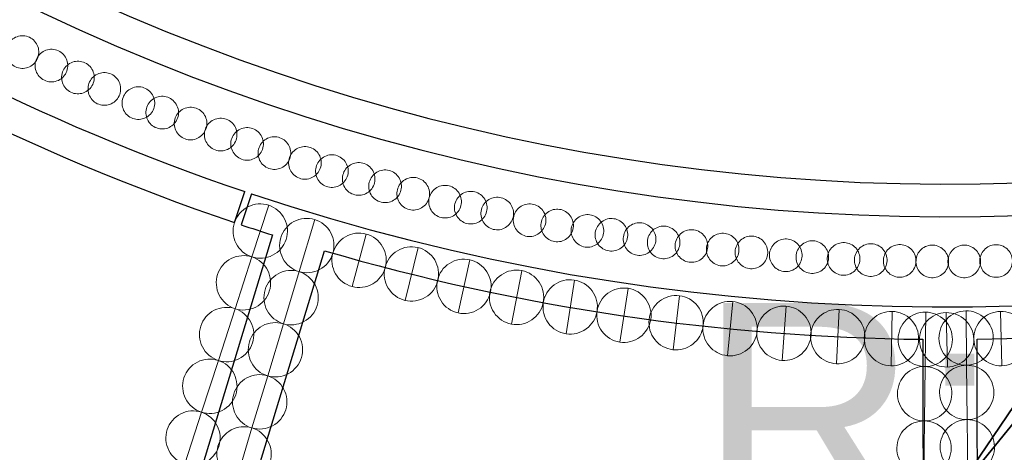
# Model space of a CAD drawing. Header units: millimetres. Extents: x 5 to 415, y 5 to 292.
# Tile 61 of 107: x 277 to 286, y 158 to 162. Entities that reach past the tile are written whole.
import ezdxf
from ezdxf.xclip import XClip

# ---------------------------------------------------------------- set-up
doc = ezdxf.new("R2010")
doc.units = ezdxf.units.MM
doc.header["$MEASUREMENT"] = 0
doc.header["$XCLIPFRAME"] = 0
doc.linetypes.add('Discontinu', pattern=[10.583333, 6.35, -4.233333])
for name, color, linetype in [('01-007-DESSINS IMPORTES_GEOMETRE_EXTERNES_XREF', 7, 'Continuous'), ('10-002-LOCALISATION ET TYPE FAUX PLAFONDS', 7, 'Continuous'), ('Nouveau_02-018-CLOISONS', 7, 'Continuous'), ('Nouveau_02-021-CLOISONS SPECIFIQUES HABILLAGE', 7, 'Continuous'), ('Nouveau_03-002-REVETEMENT DE FACADE PAREMENT', 7, 'Continuous'), ('Nouveau_07-001-MOBILIER CONTRACTUEL', 7, 'Continuous'), ('Nouveau_10-002-LOCALISATION ET TYPE FAUX PLAFONDS', 7, 'Continuous')]:
    doc.layers.add(name, color=color, linetype=linetype)
doc.styles.add('STYLE_GENERE_2', font='Arial.ttf')

# ---------------------------------------------------------------- blocks, each defined once
blk = doc.blocks.new('Dessin_1_1', base_point=(-19.4151, 56.0333))
at = {"layer": 'Nouveau_02-021-CLOISONS SPECIFIQUES HABILLAGE', "linetype": 'Continuous', "lineweight": 0, "true_color": 0x000000}
h = blk.add_hatch(dxfattribs=at)
h.set_pattern_fill('Cuivre_Bronze_0001', color=18, style=0, pattern_type=2)
h.set_pattern_definition([(205.17, (277.2802, 161.7217), (-1.106, 2.353), []), (205.17, (276.7273, 162.8982), (-1.106, 2.353), [1.95, -0.65])])
h.paths.add_polyline_path([(277.4078, 161.4501, 0.414214), (277.4798, 161.6497, 0.414214), (277.2802, 161.7217, 0.414214), (277.2083, 161.5221, 0.414214)])
h = blk.add_hatch(dxfattribs=at)
h.set_pattern_fill('Cuivre_Bronze_0001', color=18, style=0, pattern_type=2)
h.set_pattern_definition([(205.17, (277.546, 161.5976), (-1.106, 2.353), []), (205.17, (276.993, 162.7742), (-1.106, 2.353), [1.95, -0.65])])
h.paths.add_polyline_path([(277.6736, 161.3261, 0.414214), (277.7456, 161.5257, 0.414214), (277.546, 161.5976, 0.414214), (277.4741, 161.3981, 0.414214)])
h = blk.add_hatch(dxfattribs=at)
h.set_pattern_fill('Cuivre_Bronze_0001', color=18, style=0, pattern_type=2)
h.set_pattern_definition([(205.17, (277.7902, 161.488), (-1.106, 2.353), []), (205.17, (277.2372, 162.6644), (-1.106, 2.353), [1.95, -0.65])])
h.paths.add_polyline_path([(277.9178, 161.2164, 0.414214), (277.9897, 161.416, 0.414214), (277.7902, 161.4879, 0.414214), (277.7182, 161.2883, 0.414214)])
h = blk.add_hatch(dxfattribs=at)
h.set_pattern_fill('Cuivre_Bronze_0001', color=18, style=0, pattern_type=2)
h.set_pattern_definition([(205.17, (278.0329, 161.3827), (-1.106, 2.353), []), (205.17, (277.48, 162.5593), (-1.106, 2.353), [1.95, -0.65])])
h.paths.add_polyline_path([(278.1605, 161.1112, 0.414214), (278.2324, 161.3108, 0.414214), (278.0329, 161.3827, 0.414214), (277.9609, 161.1832, 0.414214)])
h = blk.add_hatch(dxfattribs=at)
h.set_pattern_fill('Cuivre_Bronze_0001', color=18, style=0, pattern_type=2)
h.set_pattern_definition([(205.17, (278.346, 161.2526), (-1.106, 2.353), []), (205.17, (277.793, 162.429), (-1.106, 2.353), [1.95, -0.65])])
h.paths.add_polyline_path([(278.4736, 160.9811, 0.414214), (278.5456, 161.1806, 0.414214), (278.346, 161.2526, 0.414214), (278.2741, 161.053, 0.414214)])
h = blk.add_hatch(dxfattribs=at)
h.set_pattern_fill('Cuivre_Bronze_0001', color=18, style=0, pattern_type=2)
h.set_pattern_definition([(205.17, (278.5653, 161.1652), (-1.106, 2.353), []), (205.17, (278.0123, 162.3417), (-1.106, 2.353), [1.95, -0.65])])
h.paths.add_polyline_path([(278.6929, 160.8937, 0.414214), (278.7648, 161.0932, 0.414214), (278.5653, 161.1652, 0.414214), (278.4933, 160.9656, 0.414214)])
h = blk.add_hatch(dxfattribs=at)
h.set_pattern_fill('Cuivre_Bronze_0001', color=18, style=0, pattern_type=2)
h.set_pattern_definition([(205.17, (278.8263, 161.065), (-1.106, 2.353), []), (205.17, (278.2734, 162.2416), (-1.106, 2.353), [1.95, -0.65])])
h.paths.add_polyline_path([(278.9539, 160.7935, 0.414214), (279.0259, 160.9931, 0.414214), (278.8263, 161.0651, 0.414214), (278.7544, 160.8655, 0.414214)])
h = blk.add_hatch(dxfattribs=at)
h.set_pattern_fill('Cuivre_Bronze_0001', color=18, style=0, pattern_type=2)
h.set_pattern_definition([(205.17, (279.103, 160.9635), (-1.106, 2.353), []), (205.17, (278.55, 162.14), (-1.106, 2.353), [1.95, -0.65])])
h.paths.add_polyline_path([(279.2306, 160.6919, 0.414214), (279.3026, 160.8915, 0.414214), (279.103, 160.9635, 0.414214), (279.0311, 160.7639, 0.414214)])
h = blk.add_hatch(dxfattribs=at)
h.set_pattern_fill('Cuivre_Bronze_0001', color=18, style=0, pattern_type=2)
h.set_pattern_definition([(205.17, (279.3462, 160.878), (-1.106, 2.353), []), (205.17, (278.7932, 162.0545), (-1.106, 2.353), [1.95, -0.65])])
h.paths.add_polyline_path([(279.4738, 160.6065, 0.414214), (279.5457, 160.8061, 0.414214), (279.3462, 160.878, 0.414214), (279.2742, 160.6785, 0.414214)])
h = blk.add_hatch(dxfattribs=at)
h.set_pattern_fill('Cuivre_Bronze_0001', color=18, style=0, pattern_type=2)
h.set_pattern_definition([(205.17, (279.5973, 160.7935), (-1.106, 2.353), []), (205.17, (279.0443, 161.97), (-1.106, 2.353), [1.95, -0.65])])
h.paths.add_polyline_path([(279.7249, 160.522, 0.414214), (279.7968, 160.7215, 0.414214), (279.5973, 160.7935, 0.414214), (279.5253, 160.5939, 0.414214)])
h = blk.add_hatch(dxfattribs=at)
h.set_pattern_fill('Cuivre_Bronze_0001', color=18, style=0, pattern_type=2)
h.set_pattern_definition([(205.17, (279.878, 160.7033), (-1.106, 2.353), []), (205.17, (279.325, 161.88), (-1.106, 2.353), [1.95, -0.65])])
h.paths.add_polyline_path([(280.0055, 160.4318, 0.414214), (280.0775, 160.6314, 0.414214), (279.8779, 160.7033, 0.414214), (279.806, 160.5038, 0.414214)])
h = blk.add_hatch(dxfattribs=at)
h.set_pattern_fill('Cuivre_Bronze_0001', color=18, style=0, pattern_type=2)
h.set_pattern_definition([(205.17, (280.126, 160.6275), (-1.106, 2.353), []), (205.17, (279.573, 161.804), (-1.106, 2.353), [1.95, -0.65])])
h.paths.add_polyline_path([(280.2535, 160.356, 0.414214), (280.3255, 160.5556, 0.414214), (280.1259, 160.6275, 0.414214), (280.054, 160.428, 0.414214)])
h = blk.add_hatch(dxfattribs=at)
h.set_pattern_fill('Cuivre_Bronze_0001', color=18, style=0, pattern_type=2)
h.set_pattern_definition([(205.17, (280.3725, 160.5556), (-1.106, 2.353), []), (205.17, (279.8195, 161.7321), (-1.106, 2.353), [1.95, -0.65])])
h.paths.add_polyline_path([(280.5001, 160.2841, 0.414214), (280.5721, 160.4836, 0.414214), (280.3725, 160.5556, 0.414214), (280.3005, 160.356, 0.414214)])
h = blk.add_hatch(dxfattribs=at)
h.set_pattern_fill('Cuivre_Bronze_0001', color=18, style=0, pattern_type=2)
h.set_pattern_definition([(205.17, (280.6152, 160.4882), (-1.106, 2.353), []), (205.17, (280.0622, 161.6647), (-1.106, 2.353), [1.95, -0.65])])
h.paths.add_polyline_path([(280.7428, 160.2167, 0.414214), (280.8148, 160.4162, 0.414214), (280.6152, 160.4882, 0.414214), (280.5432, 160.2886, 0.414214)])
h = blk.add_hatch(dxfattribs=at)
h.set_pattern_fill('Cuivre_Bronze_0001', color=18, style=0, pattern_type=2)
h.set_pattern_definition([(205.17, (280.8745, 160.4198), (-1.106, 2.353), []), (205.17, (280.3216, 161.5963), (-1.106, 2.353), [1.95, -0.65])])
h.paths.add_polyline_path([(281.0021, 160.1483, 0.414214), (281.0741, 160.3478, 0.414214), (280.8745, 160.4198, 0.414214), (280.8026, 160.2202, 0.414214)])
h = blk.add_hatch(dxfattribs=at)
h.set_pattern_fill('Cuivre_Bronze_0001', color=18, style=0, pattern_type=2)
h.set_pattern_definition([(205.17, (281.167, 160.3472), (-1.106, 2.353), []), (205.17, (280.614, 161.5237), (-1.106, 2.353), [1.95, -0.65])])
h.paths.add_polyline_path([(281.2945, 160.0756, 0.414214), (281.3665, 160.2752, 0.414214), (281.1669, 160.3472, 0.414214), (281.095, 160.1476, 0.414214)])
h = blk.add_hatch(dxfattribs=at)
h.set_pattern_fill('Cuivre_Bronze_0001', color=18, style=0, pattern_type=2)
h.set_pattern_definition([(205.17, (281.4035, 160.2918), (-1.106, 2.353), []), (205.17, (280.8505, 161.4684), (-1.106, 2.353), [1.95, -0.65])])
h.paths.add_polyline_path([(281.5311, 160.0203, 0.414214), (281.603, 160.2199, 0.414214), (281.4035, 160.2918, 0.414214), (281.3315, 160.0923, 0.414214)])
h = blk.add_hatch(dxfattribs=at)
h.set_pattern_fill('Cuivre_Bronze_0001', color=18, style=0, pattern_type=2)
h.set_pattern_definition([(205.17, (281.6467, 160.238), (-1.106, 2.353), []), (205.17, (281.0937, 161.4146), (-1.106, 2.353), [1.95, -0.65])])
h.paths.add_polyline_path([(281.7743, 159.9666, 0.414214), (281.8462, 160.1661, 0.414214), (281.6467, 160.2381, 0.414214), (281.5747, 160.0385, 0.414214)])
h = blk.add_hatch(dxfattribs=at)
h.set_pattern_fill('Cuivre_Bronze_0001', color=18, style=0, pattern_type=2)
h.set_pattern_definition([(205.17, (281.9443, 160.1767), (-1.106, 2.353), []), (205.17, (281.3914, 161.3532), (-1.106, 2.353), [1.95, -0.65])])
h.paths.add_polyline_path([(282.0719, 159.9052, 0.414214), (282.1439, 160.1047, 0.414214), (281.9443, 160.1767, 0.414214), (281.8724, 159.9771, 0.414214)])
h = blk.add_hatch(dxfattribs=at)
h.set_pattern_fill('Cuivre_Bronze_0001', color=18, style=0, pattern_type=2)
h.set_pattern_definition([(205.17, (282.1977, 160.128), (-1.106, 2.353), []), (205.17, (281.6448, 161.3047), (-1.106, 2.353), [1.95, -0.65])])
h.paths.add_polyline_path([(282.3254, 159.8566, 0.414214), (282.3973, 160.0562, 0.414214), (282.1977, 160.1281, 0.414214), (282.1258, 159.9286, 0.414214)])
h = blk.add_hatch(dxfattribs=at)
h.set_pattern_fill('Cuivre_Bronze_0001', color=18, style=0, pattern_type=2)
h.set_pattern_definition([(205.17, (282.4765, 160.0786), (-1.106, 2.353), []), (205.17, (281.9236, 161.2552), (-1.106, 2.353), [1.95, -0.65])])
h.paths.add_polyline_path([(282.6041, 159.8071, 0.414214), (282.6761, 160.0067, 0.414214), (282.4765, 160.0786, 0.414214), (282.4046, 159.8791, 0.414214)])
h = blk.add_hatch(dxfattribs=at)
h.set_pattern_fill('Cuivre_Bronze_0001', color=18, style=0, pattern_type=2)
h.set_pattern_definition([(205.17, (282.697, 160.0424), (-1.106, 2.353), []), (205.17, (282.144, 161.219), (-1.106, 2.353), [1.95, -0.65])])
h.paths.add_polyline_path([(282.8246, 159.7709, 0.414214), (282.8965, 159.9704, 0.414214), (282.697, 160.0424, 0.414214), (282.625, 159.8428, 0.414214)])
h = blk.add_hatch(dxfattribs=at)
h.set_pattern_fill('Cuivre_Bronze_0001', color=18, style=0, pattern_type=2)
h.set_pattern_definition([(205.17, (282.9558, 160.003), (-1.106, 2.353), []), (205.17, (282.4028, 161.1796), (-1.106, 2.353), [1.95, -0.65])])
h.paths.add_polyline_path([(283.0834, 159.7316, 0.414214), (283.1554, 159.9311, 0.414214), (282.9558, 160.0031, 0.414214), (282.8838, 159.8035, 0.414214)])
h = blk.add_hatch(dxfattribs=at)
h.set_pattern_fill('Cuivre_Bronze_0001', color=18, style=0, pattern_type=2)
h.set_pattern_definition([(205.17, (283.1773, 159.9722), (-1.106, 2.353), []), (205.17, (282.6243, 161.1487), (-1.106, 2.353), [1.95, -0.65])])
h.paths.add_polyline_path([(283.3049, 159.7007, 0.414214), (283.3768, 159.9002, 0.414214), (283.1773, 159.9722, 0.414214), (283.1053, 159.7726, 0.414214)])
h = blk.add_hatch(dxfattribs=at)
h.set_pattern_fill('Cuivre_Bronze_0001', color=18, style=0, pattern_type=2)
h.set_pattern_definition([(205.17, (283.433, 159.9397), (-1.106, 2.353), []), (205.17, (282.88, 161.1162), (-1.106, 2.353), [1.95, -0.65])])
h.paths.add_polyline_path([(283.5606, 159.6682, 0.414214), (283.6325, 159.8678, 0.414214), (283.433, 159.9397, 0.414214), (283.361, 159.7401, 0.414214)])
h = blk.add_hatch(dxfattribs=at)
h.set_pattern_fill('Cuivre_Bronze_0001', color=18, style=0, pattern_type=2)
h.set_pattern_definition([(205.17, (283.7203, 159.9072), (-1.106, 2.353), []), (205.17, (283.1673, 161.0837), (-1.106, 2.353), [1.95, -0.65])])
h.paths.add_polyline_path([(283.8479, 159.6357, 0.414214), (283.9198, 159.8353, 0.414214), (283.7203, 159.9072, 0.414214), (283.6483, 159.7077, 0.414214)])
h = blk.add_hatch(dxfattribs=at)
h.set_pattern_fill('Cuivre_Bronze_0001', color=18, style=0, pattern_type=2)
h.set_pattern_definition([(205.17, (283.985, 159.881), (-1.106, 2.353), []), (205.17, (283.432, 161.0576), (-1.106, 2.353), [1.95, -0.65])])
h.paths.add_polyline_path([(284.1125, 159.6095, 0.414214), (284.1845, 159.8091, 0.414214), (283.9849, 159.881, 0.414214), (283.9129, 159.6815, 0.414214)])
h = blk.add_hatch(dxfattribs=at)
h.set_pattern_fill('Cuivre_Bronze_0001', color=18, style=0, pattern_type=2)
h.set_pattern_definition([(205.17, (284.3008, 159.8544), (-1.106, 2.353), []), (205.17, (283.7478, 161.031), (-1.106, 2.353), [1.95, -0.65])])
h.paths.add_polyline_path([(284.4284, 159.5829, 0.414214), (284.5004, 159.7825, 0.414214), (284.3008, 159.8544, 0.414214), (284.2288, 159.6549, 0.414214)])
h = blk.add_hatch(dxfattribs=at)
h.set_pattern_fill('Cuivre_Bronze_0001', color=18, style=0, pattern_type=2)
h.set_pattern_definition([(205.17, (284.5448, 159.8374), (-1.106, 2.353), []), (205.17, (283.9918, 161.014), (-1.106, 2.353), [1.95, -0.65])])
h.paths.add_polyline_path([(284.6724, 159.5659, 0.414214), (284.7443, 159.7654, 0.414214), (284.5448, 159.8374, 0.414214), (284.4728, 159.6378, 0.414214)])
h = blk.add_hatch(dxfattribs=at)
h.set_pattern_fill('Cuivre_Bronze_0001', color=18, style=0, pattern_type=2)
h.set_pattern_definition([(205.17, (284.8325, 159.821), (-1.106, 2.353), []), (205.17, (284.2796, 160.9977), (-1.106, 2.353), [1.95, -0.65])])
h.paths.add_polyline_path([(284.9601, 159.5496, 0.414214), (285.0321, 159.7492, 0.414214), (284.8325, 159.8211, 0.414214), (284.7606, 159.6216, 0.414214)])
h = blk.add_hatch(dxfattribs=at)
h.set_pattern_fill('Cuivre_Bronze_0001', color=18, style=0, pattern_type=2)
h.set_pattern_definition([(205.17, (285.082, 159.8104), (-1.106, 2.353), []), (205.17, (284.529, 160.987), (-1.106, 2.353), [1.95, -0.65])])
h.paths.add_polyline_path([(285.2097, 159.5389, 0.414214), (285.2816, 159.7385, 0.414214), (285.082, 159.8104, 0.414214), (285.0101, 159.6109, 0.414214)])
h = blk.add_hatch(dxfattribs=at)
h.set_pattern_fill('Cuivre_Bronze_0001', color=18, style=0, pattern_type=2)
h.set_pattern_definition([(205.17, (285.3484, 159.8025), (-1.106, 2.353), []), (205.17, (284.7955, 160.979), (-1.106, 2.353), [1.95, -0.65])])
h.paths.add_polyline_path([(285.476, 159.531, 0.414214), (285.548, 159.7305, 0.414214), (285.3484, 159.8025, 0.414214), (285.2765, 159.6029, 0.414214)])
h = blk.add_hatch(dxfattribs=at)
h.set_pattern_fill('Cuivre_Bronze_0001', color=18, style=0, pattern_type=2)
h.set_pattern_definition([(205.17, (285.6483, 159.7978), (-1.106, 2.353), []), (205.17, (285.0953, 160.9743), (-1.106, 2.353), [1.95, -0.65])])
h.paths.add_polyline_path([(285.7759, 159.5263, 0.414214), (285.8478, 159.7258, 0.414214), (285.6483, 159.7978, 0.414214), (285.5763, 159.5982, 0.414214)])
h = blk.add_hatch(dxfattribs=at)
h.set_pattern_fill('Cuivre_Bronze_0001', color=18, style=0, pattern_type=2)
h.set_pattern_definition([(205.17, (285.9423, 159.7976), (-1.106, 2.353), []), (205.17, (285.3893, 160.9741), (-1.106, 2.353), [1.95, -0.65])])
h.paths.add_polyline_path([(286.0699, 159.5261, 0.414214), (286.1418, 159.7257, 0.414214), (285.9423, 159.7976, 0.414214), (285.8703, 159.5981, 0.414214)])
h = blk.add_hatch(dxfattribs=at)
h.set_pattern_fill('Cuivre_Bronze_0001', color=18, style=0, pattern_type=2)
h.set_pattern_definition([(205.17, (286.2352, 159.8018), (-1.106, 2.353), []), (205.17, (285.6822, 160.9783), (-1.106, 2.353), [1.95, -0.65])])
h.paths.add_polyline_path([(286.3628, 159.5302, 0.414214), (286.4348, 159.7298, 0.414214), (286.2352, 159.8018, 0.414214), (286.1632, 159.6022, 0.414214)])
at = {"layer": 'Nouveau_03-002-REVETEMENT DE FACADE PAREMENT', "linetype": 'Continuous', "lineweight": 0, "true_color": 0x000000}
h = blk.add_hatch(dxfattribs=at)
h.set_pattern_fill('Cuivre_Bronze_0001', color=18, style=0, pattern_type=2)
h.set_pattern_definition([(71.97, (279.4538, 159.7034), (-2.4723, 0.8047), []), (71.97, (280.69, 159.301), (-2.4723, 0.8047), [1.95, -0.65])])
h.paths.add_polyline_path([(279.6085, 160.1789, 0.414214), (279.2934, 160.0185, 0.414214), (279.4538, 159.7034, 0.414214), (279.7689, 159.8638, 0.414214)])
h = blk.add_hatch(dxfattribs=at)
h.set_pattern_fill('Cuivre_Bronze_0001', color=18, style=0, pattern_type=2)
h.set_pattern_definition([(73.22, (279.8865, 159.5686), (-2.4893, 0.7505), []), (73.22, (281.1312, 159.1933), (-2.4893, 0.7505), [1.95, -0.65])])
h.paths.add_polyline_path([(280.0309, 160.0473, 0.414214), (279.7194, 159.8801, 0.414214), (279.8865, 159.5686, 0.414214), (280.1981, 159.7358, 0.414214)])
h = blk.add_hatch(dxfattribs=at)
h.set_pattern_fill('Cuivre_Bronze_0001', color=18, style=0, pattern_type=2)
h.set_pattern_definition([(74.93, (280.375, 159.4312), (-2.5106, 0.676), []), (74.93, (281.6303, 159.0932), (-2.5106, 0.676), [1.95, -0.65])])
h.paths.add_polyline_path([(280.505, 159.914, 0.414214), (280.1986, 159.7376, 0.414214), (280.375, 159.4312, 0.414214), (280.6814, 159.6076, 0.414214)])
h = blk.add_hatch(dxfattribs=at)
h.set_pattern_fill('Cuivre_Bronze_0001', color=18, style=0, pattern_type=2)
h.set_pattern_definition([(76.24, (280.862, 159.3042), (-2.5253, 0.6186), []), (76.24, (282.1246, 158.995), (-2.5253, 0.6186), [1.95, -0.65])])
h.paths.add_polyline_path([(280.9809, 159.7898, 0.414214), (280.6786, 159.6065, 0.414214), (280.8619, 159.3042, 0.414214), (281.1642, 159.4875, 0.414214)])
h = blk.add_hatch(dxfattribs=at)
h.set_pattern_fill('Cuivre_Bronze_0001', color=18, style=0, pattern_type=2)
h.set_pattern_definition([(71.97, (279.299, 159.228), (-2.4723, 0.8047), []), (71.97, (280.5352, 158.8256), (-2.4723, 0.8047), [1.95, -0.65])])
h.paths.add_polyline_path([(279.4538, 159.7034, 0.414214), (279.1387, 159.5431, 0.414214), (279.299, 159.228, 0.414214), (279.6141, 159.3883, 0.414214)])
h = blk.add_hatch(dxfattribs=at)
h.set_pattern_fill('Cuivre_Bronze_0001', color=18, style=0, pattern_type=2)
h.set_pattern_definition([(77.49, (281.3502, 159.189), (-2.5383, 0.5633), []), (77.49, (282.6193, 158.9075), (-2.5383, 0.5633), [1.95, -0.65])])
h.paths.add_polyline_path([(281.4585, 159.6772, 0.414214), (281.1603, 159.4873, 0.414214), (281.3502, 159.1891, 0.414214), (281.6484, 159.379, 0.414214)])
h = blk.add_hatch(dxfattribs=at)
h.set_pattern_fill('Cuivre_Bronze_0001', color=18, style=0, pattern_type=2)
h.set_pattern_definition([(73.22, (279.7422, 159.0899), (-2.4893, 0.7505), []), (73.22, (280.987, 158.7146), (-2.4893, 0.7505), [1.95, -0.65])])
h.paths.add_polyline_path([(279.8865, 159.5686, 0.414214), (279.575, 159.4014, 0.414214), (279.7422, 159.0899, 0.414214), (280.0537, 159.2571, 0.414214)])
h = blk.add_hatch(dxfattribs=at)
h.set_pattern_fill('Cuivre_Bronze_0001', color=18, style=0, pattern_type=2)
h.set_pattern_definition([(78.92, (281.8404, 159.0868), (-2.5515, 0.4998), []), (78.92, (283.1162, 158.837), (-2.5515, 0.4998), [1.95, -0.65])])
h.paths.add_polyline_path([(281.9365, 159.5774, 0.414214), (281.6431, 159.3802, 0.414214), (281.8404, 159.0868, 0.414214), (282.1338, 159.2841, 0.414214)])
h = blk.add_hatch(dxfattribs=at)
h.set_pattern_fill('Cuivre_Bronze_0001', color=18, style=0, pattern_type=2)
h.set_pattern_definition([(81.24, (282.3433, 158.9971), (-2.5696, 0.3962), []), (81.24, (283.628, 158.799), (-2.5696, 0.3962), [1.95, -0.65])])
h.paths.add_polyline_path([(282.4195, 159.4913, 0.414214), (282.1343, 159.2823, 0.414214), (282.3433, 158.9971, 0.414214), (282.6285, 159.2061, 0.414214)])
h = blk.add_hatch(dxfattribs=at)
h.set_pattern_fill('Cuivre_Bronze_0001', color=18, style=0, pattern_type=2)
h.set_pattern_definition([(81.24, (282.8375, 158.921), (-2.5696, 0.3962), []), (81.24, (284.1223, 158.7229), (-2.5696, 0.3962), [1.95, -0.65])])
h.paths.add_polyline_path([(282.9137, 159.4151, 0.414214), (282.6285, 159.2061, 0.414214), (282.8375, 158.921, 0.414214), (283.1226, 159.1299, 0.414214)])
h = blk.add_hatch(dxfattribs=at)
h.set_pattern_fill('Cuivre_Bronze_0001', color=18, style=0, pattern_type=2)
h.set_pattern_definition([(83.18, (283.3263, 158.8508), (-2.5816, 0.3087), []), (83.18, (284.6171, 158.6964), (-2.5816, 0.3087), [1.95, -0.65])])
h.paths.add_polyline_path([(283.3857, 159.3472, 0.414214), (283.1078, 159.1287, 0.414214), (283.3263, 158.8508, 0.414214), (283.6042, 159.0693, 0.414214)])
h = blk.add_hatch(dxfattribs=at)
h.set_pattern_fill('Cuivre_Bronze_0001', color=18, style=0, pattern_type=2)
h.set_pattern_definition([(71.97, (279.1443, 158.7525), (-2.4723, 0.8047), []), (71.97, (280.3805, 158.3502), (-2.4723, 0.8047), [1.95, -0.65])])
h.paths.add_polyline_path([(279.299, 159.228, 0.414214), (278.9839, 159.0676, 0.414214), (279.1443, 158.7525, 0.414214), (279.4594, 158.9129, 0.414214)])
h = blk.add_hatch(dxfattribs=at)
h.set_pattern_fill('Cuivre_Bronze_0001', color=18, style=0, pattern_type=2)
h.set_pattern_definition([(84.64, (283.8283, 158.796), (-2.5886, 0.243), []), (84.64, (285.1226, 158.6744), (-2.5886, 0.243), [1.95, -0.65])])
h.paths.add_polyline_path([(283.875, 159.2937, 0.414214), (283.6027, 159.0682, 0.414214), (283.8283, 158.7959, 0.414214), (284.1005, 159.0214, 0.414214)])
h = blk.add_hatch(dxfattribs=at)
h.set_pattern_fill('Cuivre_Bronze_0001', color=18, style=0, pattern_type=2)
h.set_pattern_definition([(85.94, (284.3296, 158.7528), (-2.5935, 0.184), []), (85.94, (285.6264, 158.6608), (-2.5935, 0.184), [1.95, -0.65])])
h.paths.add_polyline_path([(284.365, 159.2515, 0.414214), (284.0979, 159.0198, 0.414214), (284.3296, 158.7528, 0.414214), (284.5967, 158.9844, 0.414214)])
h = blk.add_hatch(dxfattribs=at)
h.set_pattern_fill('Cuivre_Bronze_0001', color=18, style=0, pattern_type=2)
h.set_pattern_definition([(87.2, (284.8303, 158.7216), (-2.597, 0.1272), []), (87.2, (286.1287, 158.658), (-2.597, 0.1272), [1.95, -0.65])])
h.paths.add_polyline_path([(284.8548, 159.221, 0.414214), (284.5928, 158.9836, 0.414214), (284.8303, 158.7216, 0.414214), (285.0922, 158.9591, 0.414214)])
h = blk.add_hatch(dxfattribs=at)
h.set_pattern_fill('Cuivre_Bronze_0001', color=18, style=0, pattern_type=2)
h.set_pattern_definition([(88.63, (285.3308, 158.7035), (-2.5993, 0.0623), []), (88.63, (286.6304, 158.6723), (-2.5993, 0.0623), [1.95, -0.65])])
h.paths.add_polyline_path([(285.3428, 159.2033, 0.414214), (285.0868, 158.9594, 0.414214), (285.3308, 158.7035, 0.414214), (285.5867, 158.9474, 0.414214)])
h = blk.add_hatch(dxfattribs=at)
h.set_pattern_fill('Cuivre_Bronze_0001', color=18, style=0, pattern_type=2)
h.set_pattern_definition([(89.36, (285.6445, 158.6964), (-2.5998, 0.0292), []), (89.36, (286.9445, 158.6818), (-2.5998, 0.0292), [1.95, -0.65])])
h.paths.add_polyline_path([(285.6502, 159.1964, 0.414214), (285.3974, 158.9492, 0.414214), (285.6445, 158.6964, 0.414214), (285.8973, 158.9436, 0.414214)])
h = blk.add_hatch(dxfattribs=at)
h.set_pattern_fill('Cuivre_Bronze_0001', color=18, style=0, pattern_type=2)
h.set_pattern_definition([(91.32, (285.8499, 158.692), (2.5993, 0.06), []), (91.32, (287.1495, 158.722), (2.5993, 0.06), [1.95, -0.65])])
h.paths.add_polyline_path([(285.8383, 159.1918, 0.414214), (285.5942, 158.9361, 0.414214), (285.8499, 158.692, 0.414214), (286.094, 158.9477, 0.414214)])
h = blk.add_hatch(dxfattribs=at)
h.set_pattern_fill('Cuivre_Bronze_0001', color=18, style=0, pattern_type=2)
h.set_pattern_definition([(90.64, (286.026, 158.7082), (2.5998, 0.029), []), (90.64, (287.3258, 158.7227), (2.5998, 0.029), [1.95, -0.65])])
h.paths.add_polyline_path([(286.0203, 159.2081, 0.414214), (285.7731, 158.9554, 0.414214), (286.0259, 158.7082, 0.414214), (286.2731, 158.9609, 0.414214)])
h = blk.add_hatch(dxfattribs=at)
h.set_pattern_fill('Cuivre_Bronze_0001', color=18, style=0, pattern_type=2)
h.set_pattern_definition([(91.32, (286.3497, 158.7035), (2.5993, 0.06), []), (91.32, (287.6494, 158.7336), (2.5993, 0.06), [1.95, -0.65])])
h.paths.add_polyline_path([(286.3382, 159.2034, 0.414214), (286.094, 158.9477, 0.414214), (286.3497, 158.7035, 0.414214), (286.5939, 158.9592, 0.414214)])
h = blk.add_hatch(dxfattribs=at)
h.set_pattern_fill('Cuivre_Bronze_0001', color=18, style=0, pattern_type=2)
h.set_pattern_definition([(73.22, (279.598, 158.6111), (-2.4893, 0.7505), []), (73.22, (280.8426, 158.236), (-2.4893, 0.7505), [1.95, -0.65])])
h.paths.add_polyline_path([(279.7422, 159.0899, 0.414214), (279.4307, 158.9227, 0.414214), (279.5979, 158.6111, 0.414214), (279.9094, 158.7783, 0.414214)])
h = blk.add_hatch(dxfattribs=at)
h.set_pattern_fill('Cuivre_Bronze_0001', color=18, style=0, pattern_type=2)
h.set_pattern_definition([(71.97, (278.9896, 158.277), (-2.4723, 0.8047), []), (71.97, (280.2257, 157.8747), (-2.4723, 0.8047), [1.95, -0.65])])
h.paths.add_polyline_path([(279.1443, 158.7525, 0.414214), (278.8292, 158.5922, 0.414214), (278.9896, 158.2771, 0.414214), (279.3047, 158.4374, 0.414214)])
h = blk.add_hatch(dxfattribs=at)
h.set_pattern_fill('Cuivre_Bronze_0001', color=18, style=0, pattern_type=2)
h.set_pattern_definition([(89.36, (285.639, 158.1964), (-2.5998, 0.0292), []), (89.36, (286.9388, 158.1818), (-2.5998, 0.0292), [1.95, -0.65])])
h.paths.add_polyline_path([(285.6445, 158.6964, 0.414214), (285.3918, 158.4492, 0.414214), (285.6389, 158.1964, 0.414214), (285.8917, 158.4436, 0.414214)])
h = blk.add_hatch(dxfattribs=at)
h.set_pattern_fill('Cuivre_Bronze_0001', color=18, style=0, pattern_type=2)
h.set_pattern_definition([(90.64, (286.0315, 158.2082), (2.5998, 0.029), []), (90.64, (287.3314, 158.2227), (2.5998, 0.029), [1.95, -0.65])])
h.paths.add_polyline_path([(286.0259, 158.7082, 0.414214), (285.7787, 158.4554, 0.414214), (286.0315, 158.2082, 0.414214), (286.2787, 158.461, 0.414214)])
h = blk.add_hatch(dxfattribs=at)
h.set_pattern_fill('Cuivre_Bronze_0001', color=18, style=0, pattern_type=2)
h.set_pattern_definition([(73.22, (279.4536, 158.1324), (-2.4893, 0.7505), []), (73.22, (280.6982, 157.7572), (-2.4893, 0.7505), [1.95, -0.65])])
h.paths.add_polyline_path([(279.5979, 158.6111, 0.414214), (279.2864, 158.4439, 0.414214), (279.4536, 158.1324, 0.414214), (279.7651, 158.2996, 0.414214)])
h = blk.add_hatch(dxfattribs=at)
h.set_pattern_fill('Cuivre_Bronze_0001', color=18, style=0, pattern_type=2)
h.set_pattern_definition([(71.97, (278.8348, 157.8016), (-2.4723, 0.8047), []), (71.97, (280.071, 157.3993), (-2.4723, 0.8047), [1.95, -0.65])])
h.paths.add_polyline_path([(278.9896, 158.2771, 0.414214), (278.6745, 158.1167, 0.414214), (278.8348, 157.8016, 0.414214), (279.1499, 157.962, 0.414214)])
h = blk.add_hatch(dxfattribs=at)
h.set_pattern_fill('Cuivre_Bronze_0001', color=18, style=0, pattern_type=2)
h.set_pattern_definition([(73.22, (279.3093, 157.6537), (-2.4893, 0.7505), []), (73.22, (280.554, 157.2785), (-2.4893, 0.7505), [1.95, -0.65])])
h.paths.add_polyline_path([(279.4536, 158.1324, 0.414214), (279.1421, 157.9652, 0.414214), (279.3093, 157.6537, 0.414214), (279.6208, 157.8209, 0.414214)])
h = blk.add_hatch(dxfattribs=at)
h.set_pattern_fill('Cuivre_Bronze_0001', color=18, style=0, pattern_type=2)
h.set_pattern_definition([(89.36, (285.6333, 157.6965), (-2.5998, 0.0292), []), (89.36, (286.9332, 157.6819), (-2.5998, 0.0292), [1.95, -0.65])])
h.paths.add_polyline_path([(285.6389, 158.1964, 0.414214), (285.3861, 157.9493, 0.414214), (285.6333, 157.6965, 0.414214), (285.8861, 157.9436, 0.414214)])
h = blk.add_hatch(dxfattribs=at)
h.set_pattern_fill('Cuivre_Bronze_0001', color=18, style=0, pattern_type=2)
h.set_pattern_definition([(90.64, (286.037, 157.7082), (2.5998, 0.029), []), (90.64, (287.337, 157.7227), (2.5998, 0.029), [1.95, -0.65])])
h.paths.add_polyline_path([(286.0315, 158.2082, 0.414214), (285.7843, 157.9554, 0.414214), (286.037, 157.7082, 0.414214), (286.2842, 157.961, 0.414214)])
at = {"layer": 'Nouveau_02-018-CLOISONS', "color": 7, "linetype": 'Continuous', "lineweight": 25, "flags": 128}
for points in [[(279.2938, 160.0196), (279.3896, 160.3038)], [(279.4494, 160.2838), (279.3544, 159.9992)], [(279.6427, 159.9054), (277.89, 154.1383)], [(278.3684, 153.9929), (280.1211, 159.76)], [(285.6244, 158.9466), (285.6339, 152.9191)], [(286.1339, 152.9199), (286.1244, 158.9474)]]:
    blk.add_lwpolyline(points, dxfattribs=at)
at = {"layer": 'Nouveau_02-018-CLOISONS', "color": 7, "linetype": 'Continuous', "lineweight": 25}
for radius, start, end in [(19.3722, 217.81115, 0), (19.0722, 217.81115, 0), (20.2, 217.93473, 251.37068), (20.5, 217.93473, 251.37068), (20.2, 251.54944, 318.98061), (20.5, 270.78829, 318.98061), (20.5, 251.54944, 252.39663), (20.5, 253.79412, 269.3908)]:
    blk.add_arc((285.8424, 179.4455), radius, start, end, dxfattribs=at)
at = {"layer": 'Nouveau_02-021-CLOISONS SPECIFIQUES HABILLAGE', "color": 7, "linetype": 'Continuous', "lineweight": 13, "flags": 128}
for points in [[(277.4078, 161.4501, 0.414214), (277.4798, 161.6497, 0.414214), (277.2802, 161.7217, 0.414214), (277.2083, 161.5221, 0.414214)], [(277.6736, 161.3261, 0.414214), (277.7456, 161.5257, 0.414214), (277.546, 161.5976, 0.414214), (277.4741, 161.3981, 0.414214)], [(277.9178, 161.2164, 0.414214), (277.9897, 161.416, 0.414214), (277.7902, 161.4879, 0.414214), (277.7182, 161.2883, 0.414214)], [(278.1605, 161.1112, 0.414214), (278.2324, 161.3108, 0.414214), (278.0329, 161.3827, 0.414214), (277.9609, 161.1832, 0.414214)], [(278.4736, 160.9811, 0.414214), (278.5456, 161.1806, 0.414214), (278.346, 161.2526, 0.414214), (278.2741, 161.053, 0.414214)], [(278.6929, 160.8937, 0.414214), (278.7648, 161.0932, 0.414214), (278.5653, 161.1652, 0.414214), (278.4933, 160.9656, 0.414214)], [(278.9539, 160.7935, 0.414214), (279.0259, 160.9931, 0.414214), (278.8263, 161.0651, 0.414214), (278.7544, 160.8655, 0.414214)], [(279.2306, 160.6919, 0.414214), (279.3026, 160.8915, 0.414214), (279.103, 160.9635, 0.414214), (279.0311, 160.7639, 0.414214)], [(279.4738, 160.6065, 0.414214), (279.5457, 160.8061, 0.414214), (279.3462, 160.878, 0.414214), (279.2742, 160.6785, 0.414214)], [(279.7249, 160.522, 0.414214), (279.7968, 160.7215, 0.414214), (279.5973, 160.7935, 0.414214), (279.5253, 160.5939, 0.414214)], [(280.0055, 160.4318, 0.414214), (280.0775, 160.6314, 0.414214), (279.8779, 160.7033, 0.414214), (279.806, 160.5038, 0.414214)], [(280.2535, 160.356, 0.414214), (280.3255, 160.5556, 0.414214), (280.1259, 160.6275, 0.414214), (280.054, 160.428, 0.414214)], [(280.5001, 160.2841, 0.414214), (280.5721, 160.4836, 0.414214), (280.3725, 160.5556, 0.414214), (280.3005, 160.356, 0.414214)], [(280.7428, 160.2167, 0.414214), (280.8148, 160.4162, 0.414214), (280.6152, 160.4882, 0.414214), (280.5432, 160.2886, 0.414214)], [(281.0021, 160.1483, 0.414214), (281.0741, 160.3478, 0.414214), (280.8745, 160.4198, 0.414214), (280.8026, 160.2202, 0.414214)], [(281.2945, 160.0756, 0.414214), (281.3665, 160.2752, 0.414214), (281.1669, 160.3472, 0.414214), (281.095, 160.1476, 0.414214)], [(281.5311, 160.0203, 0.414214), (281.603, 160.2199, 0.414214), (281.4035, 160.2918, 0.414214), (281.3315, 160.0923, 0.414214)], [(281.7743, 159.9666, 0.414214), (281.8462, 160.1661, 0.414214), (281.6467, 160.2381, 0.414214), (281.5747, 160.0385, 0.414214)], [(282.0719, 159.9052, 0.414214), (282.1439, 160.1047, 0.414214), (281.9443, 160.1767, 0.414214), (281.8724, 159.9771, 0.414214)], [(282.3254, 159.8566, 0.414214), (282.3973, 160.0562, 0.414214), (282.1977, 160.1281, 0.414214), (282.1258, 159.9286, 0.414214)], [(282.6041, 159.8071, 0.414214), (282.6761, 160.0067, 0.414214), (282.4765, 160.0786, 0.414214), (282.4046, 159.8791, 0.414214)], [(282.8246, 159.7709, 0.414214), (282.8965, 159.9704, 0.414214), (282.697, 160.0424, 0.414214), (282.625, 159.8428, 0.414214)], [(283.0834, 159.7316, 0.414214), (283.1554, 159.9311, 0.414214), (282.9558, 160.0031, 0.414214), (282.8838, 159.8035, 0.414214)], [(283.3049, 159.7007, 0.414214), (283.3768, 159.9002, 0.414214), (283.1773, 159.9722, 0.414214), (283.1053, 159.7726, 0.414214)], [(283.5606, 159.6682, 0.414214), (283.6325, 159.8678, 0.414214), (283.433, 159.9397, 0.414214), (283.361, 159.7401, 0.414214)], [(283.8479, 159.6357, 0.414214), (283.9198, 159.8353, 0.414214), (283.7203, 159.9072, 0.414214), (283.6483, 159.7077, 0.414214)], [(284.1125, 159.6095, 0.414214), (284.1845, 159.8091, 0.414214), (283.9849, 159.881, 0.414214), (283.9129, 159.6815, 0.414214)], [(284.4284, 159.5829, 0.414214), (284.5004, 159.7825, 0.414214), (284.3008, 159.8544, 0.414214), (284.2288, 159.6549, 0.414214)], [(284.6724, 159.5659, 0.414214), (284.7443, 159.7654, 0.414214), (284.5448, 159.8374, 0.414214), (284.4728, 159.6378, 0.414214)], [(284.9601, 159.5496, 0.414214), (285.0321, 159.7492, 0.414214), (284.8325, 159.8211, 0.414214), (284.7606, 159.6216, 0.414214)], [(285.2097, 159.5389, 0.414214), (285.2816, 159.7385, 0.414214), (285.082, 159.8104, 0.414214), (285.0101, 159.6109, 0.414214)], [(285.476, 159.531, 0.414214), (285.548, 159.7305, 0.414214), (285.3484, 159.8025, 0.414214), (285.2765, 159.6029, 0.414214)], [(285.7759, 159.5263, 0.414214), (285.8478, 159.7258, 0.414214), (285.6483, 159.7978, 0.414214), (285.5763, 159.5982, 0.414214)], [(286.0699, 159.5261, 0.414214), (286.1418, 159.7257, 0.414214), (285.9423, 159.7976, 0.414214), (285.8703, 159.5981, 0.414214)], [(286.3628, 159.5302, 0.414214), (286.4348, 159.7298, 0.414214), (286.2352, 159.8018, 0.414214), (286.1632, 159.6022, 0.414214)]]:
    blk.add_lwpolyline(points, format="xyb", close=True, dxfattribs=at)
at = {"layer": 'Nouveau_03-002-REVETEMENT DE FACADE PAREMENT', "color": 7, "linetype": 'Continuous', "lineweight": 13, "flags": 128}
for points in [[(279.6085, 160.1789, -0.414214), (279.7689, 159.8638, -0.414214), (279.4538, 159.7034, -0.414214), (279.2934, 160.0185, -0.414214)], [(280.0309, 160.0473, -0.414214), (280.1981, 159.7358, -0.414214), (279.8865, 159.5686, -0.414214), (279.7194, 159.8801, -0.414214)], [(280.505, 159.914, -0.414214), (280.6814, 159.6076, -0.414214), (280.375, 159.4312, -0.414214), (280.1986, 159.7376, -0.414214)], [(280.9809, 159.7898, -0.414214), (281.1642, 159.4875, -0.414214), (280.8619, 159.3042, -0.414214), (280.6786, 159.6065, -0.414214)], [(279.4538, 159.7034, -0.414214), (279.6141, 159.3883, -0.414214), (279.299, 159.228, -0.414214), (279.1387, 159.5431, -0.414214)], [(281.4585, 159.6772, -0.414214), (281.6484, 159.379, -0.414214), (281.3502, 159.1891, -0.414214), (281.1603, 159.4873, -0.414214)], [(279.8865, 159.5686, -0.414214), (280.0537, 159.2571, -0.414214), (279.7422, 159.0899, -0.414214), (279.575, 159.4014, -0.414214)], [(281.9365, 159.5774, -0.414214), (282.1338, 159.2841, -0.414214), (281.8404, 159.0868, -0.414214), (281.6431, 159.3802, -0.414214)], [(282.4195, 159.4913, -0.414214), (282.6285, 159.2061, -0.414214), (282.3433, 158.9971, -0.414214), (282.1343, 159.2823, -0.414214)], [(282.9137, 159.4151, -0.414214), (283.1226, 159.1299, -0.414214), (282.8375, 158.921, -0.414214), (282.6285, 159.2061, -0.414214)], [(283.3857, 159.3472, -0.414214), (283.6042, 159.0693, -0.414214), (283.3263, 158.8508, -0.414214), (283.1078, 159.1287, -0.414214)], [(279.299, 159.228, -0.414214), (279.4594, 158.9129, -0.414214), (279.1443, 158.7525, -0.414214), (278.9839, 159.0676, -0.414214)], [(283.875, 159.2937, -0.414214), (284.1005, 159.0214, -0.414214), (283.8283, 158.7959, -0.414214), (283.6027, 159.0682, -0.414214)], [(284.365, 159.2515, -0.414214), (284.5967, 158.9844, -0.414214), (284.3296, 158.7528, -0.414214), (284.0979, 159.0198, -0.414214)], [(284.8548, 159.221, -0.414214), (285.0922, 158.9591, -0.414214), (284.8303, 158.7216, -0.414214), (284.5928, 158.9836, -0.414214)], [(285.3428, 159.2033, -0.414214), (285.5867, 158.9474, -0.414214), (285.3308, 158.7035, -0.414214), (285.0868, 158.9594, -0.414214)], [(285.6502, 159.1964, -0.414214), (285.8973, 158.9436, -0.414214), (285.6445, 158.6964, -0.414214), (285.3974, 158.9492, -0.414214)], [(285.8383, 159.1918, -0.414214), (286.094, 158.9477, -0.414214), (285.8499, 158.692, -0.414214), (285.5942, 158.9361, -0.414214)], [(286.0203, 159.2081, -0.414214), (286.2731, 158.9609, -0.414214), (286.0259, 158.7082, -0.414214), (285.7731, 158.9554, -0.414214)], [(286.3382, 159.2034, -0.414214), (286.5939, 158.9592, -0.414214), (286.3497, 158.7035, -0.414214), (286.094, 158.9477, -0.414214)], [(279.7422, 159.0899, -0.414214), (279.9094, 158.7783, -0.414214), (279.5979, 158.6111, -0.414214), (279.4307, 158.9227, -0.414214)], [(279.1443, 158.7525, -0.414214), (279.3047, 158.4374, -0.414214), (278.9896, 158.2771, -0.414214), (278.8292, 158.5922, -0.414214)], [(285.6445, 158.6964, -0.414214), (285.8917, 158.4436, -0.414214), (285.6389, 158.1964, -0.414214), (285.3918, 158.4492, -0.414214)], [(286.0259, 158.7082, -0.414214), (286.2787, 158.461, -0.414214), (286.0315, 158.2082, -0.414214), (285.7787, 158.4554, -0.414214)], [(279.5979, 158.6111, -0.414214), (279.7651, 158.2996, -0.414214), (279.4536, 158.1324, -0.414214), (279.2864, 158.4439, -0.414214)], [(278.9896, 158.2771, -0.414214), (279.1499, 157.962, -0.414214), (278.8348, 157.8016, -0.414214), (278.6745, 158.1167, -0.414214)], [(279.4536, 158.1324, -0.414214), (279.6208, 157.8209, -0.414214), (279.3093, 157.6537, -0.414214), (279.1421, 157.9652, -0.414214)], [(285.6389, 158.1964, -0.414214), (285.8861, 157.9436, -0.414214), (285.6333, 157.6965, -0.414214), (285.3861, 157.9493, -0.414214)], [(286.0315, 158.2082, -0.414214), (286.2842, 157.961, -0.414214), (286.037, 157.7082, -0.414214), (285.7843, 157.9554, -0.414214)]]:
    blk.add_lwpolyline(points, format="xyb", close=True, dxfattribs=at)
at = {"layer": 'Nouveau_07-001-MOBILIER CONTRACTUEL', "color": 30, "linetype": 'Continuous', "lineweight": 35}
for p, q in [((286.0843, 157.7767), (286.9461, 159.0537)), ((285.6619, 157.2012), (286.9185, 158.7409))]:
    blk.add_line(p, q, dxfattribs=at)
at = {"layer": 'Nouveau_10-002-LOCALISATION ET TYPE FAUX PLAFONDS', "color": 8, "linetype": 'Discontinu', "lineweight": 5}
for centre, radius, start, end in [((274.563, 69.5363), 121.3885, 88.080483, 130.989406), ((274.563, 69.5363), 121.3885, 88.080483, 130.989406), ((301.0696, 191.2285), 47.5026, 191.52556, 345.55854)]:
    blk.add_arc(centre, radius, start, end, dxfattribs=at)
at = {"layer": '10-002-LOCALISATION ET TYPE FAUX PLAFONDS', "color": 8, "linetype": 'Continuous', "lineweight": 5, "insert": (283.5606, 157.2507), "char_height": 2, "attachment_point": 7, "style": 'STYLE_GENERE_2'}
blk.add_mtext('\\A1;{\\pql;\\fArial|b0|i0|c0|p0;\\W1.000000;R:\\fArial|b0|i0|c0|p0;\\W1.000000;243}', dxfattribs=at)

msp = doc.modelspace()

# ---------------------------------------------------------------- block references
at = {"layer": '01-007-DESSINS IMPORTES_GEOMETRE_EXTERNES_XREF', "color": 7, "linetype": 'Continuous', "lineweight": 20}
ref = msp.add_blockref('Dessin_1_1', (-19.4151, 56.0333), dxfattribs=at)
XClip(ref).set_block_clipping_path([(11.4338842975, 39.5369897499), (415, 271.6031054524)])

doc.saveas('drawing.dxf')
